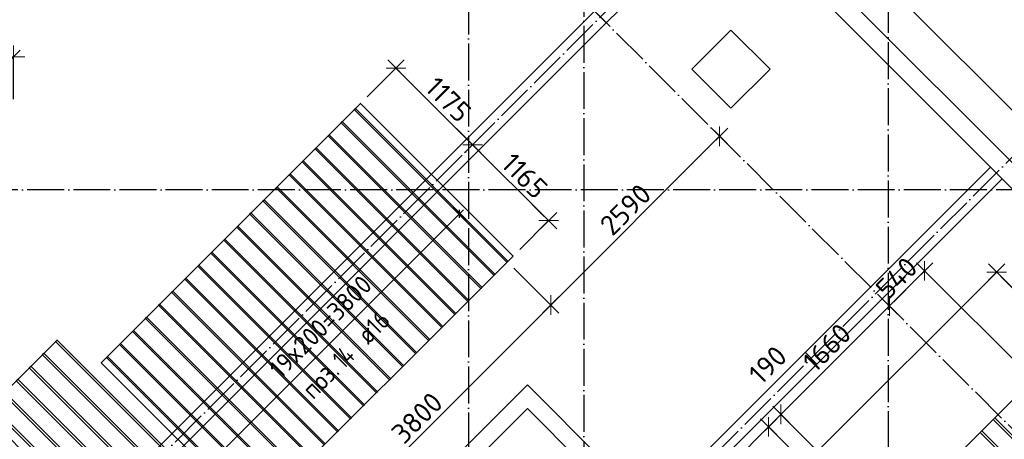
# Model space of a CAD drawing. Header units: millimetres. Extents: x -3483 to 105345, y -283423 to 72284.
# Tile 29 of 155: x 49036 to 59709, y -124205 to -119656. Entities that reach past the tile are written whole.
import ezdxf

# ---------------------------------------------------------------- set-up
doc = ezdxf.new("R2010")
doc.units = ezdxf.units.MM
doc.header["$PDMODE"] = 65
for name, pattern in [('______11', [500, 400, -50, 0, -50]), ('______2', [270, 200, -70]), ('______5', [1100, 800, -100, 100, -100])]:
    doc.linetypes.add(name, pattern=pattern)
doc.layers.add('Арм.стержн.Доп. Арм ниж.зоны У', color=7, linetype='Continuous', lineweight=35, true_color=0x1cff1c)
doc.layers.add('Осевая линия_ общее', color=7, linetype='______5', lineweight=13, true_color=0xa0a0a0)
for name, color, linetype, lineweight in [('Размерная линия_ общее', 7, 'Continuous', 13), ('Стена_ общее', 7, 'Continuous', 35), ('Фундамент_ общее', 7, 'Continuous', 35)]:
    doc.layers.add(name, color=color, linetype=linetype, lineweight=lineweight)
doc.styles.add('ISOCPEUR', font='ISOCPEUR')
doc.dimstyles.new('DIMSTYLE_4', dxfattribs={"dimtxt": 220, "dimasz": 250, "dimexe": 0, "dimexo": 0, "dimgap": 110, "dimtad": 2, "dimdec": 0, "dimrnd": 5, "dimzin": 12, "dimdsep": 46, "dimtxsty": 'ISOCPEUR', "dimblk1": 'ALL_ML_STRICH', "dimblk2": 'ALL_ML_STRICH', "dimsah": 1, "dimcen": 0, "dimclrd": 7, "dimclre": 256, "dimclrt": 7, "dimadec": 0, "dimazin": 0, "dimtfac": 1, "dimtdec": 0, "dimtix": 1, "dimtmove": 2, "dimatfit": 3, "dimfxl": 0, "dimtzin": 0, "dimlwd": 0, "dimlwe": -3, "dimarcsym": 0})
doc.dimstyles.new('DIMSTYLE_5', dxfattribs={"dimtxt": 220, "dimasz": 250, "dimexe": 0, "dimexo": 0, "dimgap": 110, "dimtad": 2, "dimdec": 0, "dimrnd": 5, "dimzin": 12, "dimdsep": 46, "dimtxsty": 'ISOCPEUR', "dimblk1": 'ALL_ML_STRICH', "dimblk2": 'ALL_ML_STRICH', "dimsah": 1, "dimcen": 0, "dimclrd": 7, "dimclre": 256, "dimclrt": 7, "dimadec": 0, "dimazin": 0, "dimtfac": 1, "dimtdec": 0, "dimtix": 1, "dimtmove": 2, "dimatfit": 3, "dimfxl": 0, "dimtvp": 1.2, "dimtzin": 0, "dimlwd": 0, "dimlwe": -3, "dimarcsym": 0})

# ---------------------------------------------------------------- blocks, each defined once
blk = doc.blocks.new('СЛОЖНЫЙ_ОБЪЕКТ_4')
at = {"layer": 'Стена_ общее', "color": 9, "linetype": 'Continuous', "lineweight": -3, "true_color": 0xc7c7c7, "transparency": 33554687}
for p, q in [((61751, -123163), (56837, -118248)), ((56695, -118390), (59559, -121254)), ((55267, -119564), (49511, -125319)), ((55394, -119691), (55267, -119564)), ((55394, -119691), (55536, -119549)), ((49639, -125447), (55394, -119691)), ((55868, -124945), (59559, -121254)), ((59559, -121254), (59686, -121381)), ((59686, -121381), (55995, -125072)), ((59686, -121381), (61468, -123163)), ((54539, -123615), (54411, -123743)), ((55868, -124945), (54539, -123615)), ((54411, -123743), (53308, -124846)), ((53436, -124973), (54539, -123870)), ((54539, -123870), (55741, -125072))]:
    blk.add_line(p, q, dxfattribs=at)
at = {"layer": 'Стена_ общее', "color": 9, "linetype": '______2', "lineweight": -3, "true_color": 0xc7c7c7, "transparency": 33554687}
blk.add_line((57678, -123389), (57551, -123262), dxfattribs=at)
blk = doc.blocks.new('ALL_ML_STRICH')
at = {"color": 0, "linetype": 'ByBlock', "lineweight": -2}
for p, q in [((0, -0.5), (0, 0.5)), ((-1, 0), (0.5, 0)), ((-0.3, -0.3), (0.3, 0.3))]:
    blk.add_line(p, q, dxfattribs=at)
blk = doc.blocks.new('*D409')
at = {"layer": 'DEFPOINTS', "color": 7, "linetype": 'Continuous', "lineweight": 13, "transparency": 33554687}
for p in [(48400, -120060), (48400, -120060), (48968, -120619)]:
    blk.add_point(p, dxfattribs=at)
at = {"layer": 'Размерная линия_ общее', "color": 253, "linetype": 'Continuous', "lineweight": -2, "true_color": 0xa0a0a0, "transparency": 33554687}
for p, q in [((48400, -120060), (48400, -120060)), ((48968, -120519), (48968, -120060))]:
    blk.add_line(p, q, dxfattribs=at)
at = {"layer": 'Размерная линия_ общее', "color": 7, "linetype": 'Continuous', "lineweight": -2, "transparency": 33554687}
blk.add_line((48400, -120060), (48968, -120060), dxfattribs=at)
at = {"layer": 'Размерная линия_ общее', "color": 7, "linetype": 'Continuous', "lineweight": 13, "transparency": 33554687, "xscale": 250, "yscale": 250, "zscale": 250, "rotation": 180}
blk.add_blockref('ALL_ML_STRICH', (48400, -120060), dxfattribs=at)
at = {"layer": 'Размерная линия_ общее', "color": 7, "linetype": 'Continuous', "lineweight": 13, "transparency": 33554687, "xscale": 250, "yscale": 250, "zscale": 250}
blk.add_blockref('ALL_ML_STRICH', (48968, -120060), dxfattribs=at)
at = {"layer": 'Размерная линия_ общее', "color": 7, "linetype": 'Continuous', "lineweight": 13, "transparency": 33554687, "insert": (48695, -119900), "char_height": 220, "width": 660, "attachment_point": 5, "style": 'ISOCPEUR'}
blk.add_mtext('\\A1;{570}', dxfattribs=at)
blk = doc.blocks.new('*D449')
at = {"layer": 'DEFPOINTS', "color": 7, "linetype": 'Continuous', "lineweight": 13, "transparency": 33554687}
for p in [(54323, -122280), (51636, -124967), (52106, -125437)]:
    blk.add_point(p, dxfattribs=at)
at = {"layer": 'Размерная линия_ общее', "color": 253, "linetype": 'Continuous', "lineweight": -2, "true_color": 0xa0a0a0, "transparency": 33554687}
for p, q in [((54394, -122351), (54793, -122750)), ((51707, -125038), (52106, -125437))]:
    blk.add_line(p, q, dxfattribs=at)
at = {"layer": 'Размерная линия_ общее', "color": 7, "linetype": 'Continuous', "lineweight": -2, "transparency": 33554687}
blk.add_line((52106, -125437), (54793, -122750), dxfattribs=at)
at = {"layer": 'Размерная линия_ общее', "color": 7, "linetype": 'Continuous', "lineweight": 13, "transparency": 33554687, "xscale": 250, "yscale": 250, "zscale": 250}
for p, rotation in [((54793, -122750), 45.00000000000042), ((52106, -125437), 225.0000000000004)]:
    blk.add_blockref('ALL_ML_STRICH', p, dxfattribs=dict(at, rotation=rotation))
at = {"layer": 'Размерная линия_ общее', "color": 7, "linetype": 'Continuous', "lineweight": 13, "transparency": 33554687, "insert": (53344, -123973), "char_height": 220, "width": 880, "attachment_point": 5, "rotation": 45, "style": 'ISOCPEUR'}
blk.add_mtext('\\A1;{3800}', dxfattribs=at)
blk = doc.blocks.new('*D450')
at = {"layer": 'DEFPOINTS', "color": 7, "linetype": 'Continuous', "lineweight": 13, "transparency": 33554687}
for p in [(56522, -120818), (54323, -122280), (54793, -122750)]:
    blk.add_point(p, dxfattribs=at)
at = {"layer": 'Размерная линия_ общее', "color": 7, "linetype": 'Continuous', "lineweight": -2, "transparency": 33554687}
blk.add_line((54793, -122750), (56623, -120920), dxfattribs=at)
at = {"layer": 'Размерная линия_ общее', "color": 253, "linetype": 'Continuous', "lineweight": -2, "true_color": 0xa0a0a0, "transparency": 33554687}
for p, q in [((56623, -120920), (56623, -120920)), ((54394, -122351), (54793, -122750))]:
    blk.add_line(p, q, dxfattribs=at)
at = {"layer": 'Размерная линия_ общее', "color": 7, "linetype": 'Continuous', "lineweight": 13, "transparency": 33554687, "xscale": 250, "yscale": 250, "zscale": 250}
for p, rotation in [((56623, -120920), 45.00000000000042), ((54793, -122750), 225.0000000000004)]:
    blk.add_blockref('ALL_ML_STRICH', p, dxfattribs=dict(at, rotation=rotation))
at = {"layer": 'Размерная линия_ общее', "color": 7, "linetype": 'Continuous', "lineweight": 13, "transparency": 33554687, "insert": (55603, -121714), "char_height": 220, "width": 880, "attachment_point": 5, "rotation": 45, "style": 'ISOCPEUR'}
blk.add_mtext('\\A1;{2590}', dxfattribs=at)
blk = doc.blocks.new('*D451')
at = {"layer": 'DEFPOINTS', "color": 7, "linetype": 'Continuous', "lineweight": 13, "transparency": 33554687}
for p in [(57550, -124467), (53900, -127323), (54297, -127720)]:
    blk.add_point(p, dxfattribs=at)
at = {"layer": 'Размерная линия_ общее', "color": 7, "linetype": 'Continuous', "lineweight": -2, "transparency": 33554687}
blk.add_line((53900, -127323), (57153, -124070), dxfattribs=at)
at = {"layer": 'Размерная линия_ общее', "color": 253, "linetype": 'Continuous', "lineweight": -2, "true_color": 0xa0a0a0, "transparency": 33554687}
for p, q in [((57479, -124397), (57153, -124070)), ((54227, -127649), (53900, -127323))]:
    blk.add_line(p, q, dxfattribs=at)
at = {"layer": 'Размерная линия_ общее', "color": 7, "linetype": 'Continuous', "lineweight": 13, "transparency": 33554687, "xscale": 250, "yscale": 250, "zscale": 250}
for p, rotation in [((57153, -124070), 45), ((53900, -127323), 225)]:
    blk.add_blockref('ALL_ML_STRICH', p, dxfattribs=dict(at, rotation=rotation))
at = {"layer": 'Размерная линия_ общее', "color": 7, "linetype": 'Continuous', "lineweight": 13, "transparency": 33554687, "insert": (55414, -125583), "char_height": 220, "width": 880, "attachment_point": 5, "rotation": 45, "style": 'ISOCPEUR'}
blk.add_mtext('\\A1;{4600}', dxfattribs=at)
blk = doc.blocks.new('*D452')
at = {"layer": 'DEFPOINTS', "color": 7, "linetype": 'Continuous', "lineweight": 13, "transparency": 33554687}
for p in [(57153, -124070), (57550, -124467), (58467, -125113)]:
    blk.add_point(p, dxfattribs=at)
at = {"layer": 'Размерная линия_ общее', "color": 7, "linetype": 'Continuous', "lineweight": -2, "transparency": 33554687}
blk.add_line((57153, -124070), (57288, -123935), dxfattribs=at)
at = {"layer": 'Размерная линия_ общее', "color": 253, "linetype": 'Continuous', "lineweight": -2, "true_color": 0xa0a0a0, "transparency": 33554687}
for p, q in [((58396, -125043), (57288, -123935)), ((57479, -124397), (57153, -124070))]:
    blk.add_line(p, q, dxfattribs=at)
at = {"layer": 'Размерная линия_ общее', "color": 7, "linetype": 'Continuous', "lineweight": 13, "transparency": 33554687, "xscale": 250, "yscale": 250, "zscale": 250}
for p, rotation in [((57288, -123935), 45), ((57153, -124070), 225)]:
    blk.add_blockref('ALL_ML_STRICH', p, dxfattribs=dict(at, rotation=rotation))
at = {"layer": 'Размерная линия_ общее', "color": 7, "linetype": 'Continuous', "lineweight": 13, "transparency": 33554687, "insert": (57145, -123399), "char_height": 220, "width": 660, "attachment_point": 5, "rotation": 45, "style": 'ISOCPEUR'}
blk.add_mtext('\\A1;{190}', dxfattribs=at)
blk = doc.blocks.new('*D453')
at = {"layer": 'DEFPOINTS', "color": 7, "linetype": 'Continuous', "lineweight": 13, "transparency": 33554687}
for p in [(58549, -122846), (57288, -123935), (58467, -125113)]:
    blk.add_point(p, dxfattribs=at)
at = {"layer": 'Размерная линия_ общее', "color": 7, "linetype": 'Continuous', "lineweight": -2, "transparency": 33554687}
blk.add_line((57288, -123935), (58463, -122760), dxfattribs=at)
at = {"layer": 'Размерная линия_ общее', "color": 253, "linetype": 'Continuous', "lineweight": -2, "true_color": 0xa0a0a0, "transparency": 33554687}
for p, q in [((58479, -122775), (58463, -122760)), ((58396, -125043), (57288, -123935))]:
    blk.add_line(p, q, dxfattribs=at)
at = {"layer": 'Размерная линия_ общее', "color": 7, "linetype": 'Continuous', "lineweight": 13, "transparency": 33554687, "xscale": 250, "yscale": 250, "zscale": 250}
for p, rotation in [((58463, -122760), 45), ((57288, -123935), 225)]:
    blk.add_blockref('ALL_ML_STRICH', p, dxfattribs=dict(at, rotation=rotation))
at = {"layer": 'Размерная линия_ общее', "color": 7, "linetype": 'Continuous', "lineweight": 13, "transparency": 33554687, "insert": (57786, -123211), "char_height": 220, "width": 880, "attachment_point": 5, "rotation": 45, "style": 'ISOCPEUR'}
blk.add_mtext('\\A1;{1660}', dxfattribs=at)
blk = doc.blocks.new('*D454')
at = {"layer": 'DEFPOINTS', "color": 7, "linetype": 'Continuous', "lineweight": 13, "transparency": 33554687}
for p in [(58463, -122760), (58549, -122846), (60023, -123558)]:
    blk.add_point(p, dxfattribs=at)
at = {"layer": 'Размерная линия_ общее', "color": 7, "linetype": 'Continuous', "lineweight": -2, "transparency": 33554687}
blk.add_line((58463, -122760), (58844, -122379), dxfattribs=at)
at = {"layer": 'Размерная линия_ общее', "color": 253, "linetype": 'Continuous', "lineweight": -2, "true_color": 0xa0a0a0, "transparency": 33554687}
for p, q in [((59952, -123487), (58844, -122379)), ((58479, -122775), (58463, -122760))]:
    blk.add_line(p, q, dxfattribs=at)
at = {"layer": 'Размерная линия_ общее', "color": 7, "linetype": 'Continuous', "lineweight": 13, "transparency": 33554687, "xscale": 250, "yscale": 250, "zscale": 250}
for p, rotation in [((58844, -122379), 45), ((58463, -122760), 225)]:
    blk.add_blockref('ALL_ML_STRICH', p, dxfattribs=dict(at, rotation=rotation))
at = {"layer": 'Размерная линия_ общее', "color": 7, "linetype": 'Continuous', "lineweight": 13, "transparency": 33554687, "insert": (58541, -122456), "char_height": 220, "width": 660, "attachment_point": 5, "rotation": 45, "style": 'ISOCPEUR'}
blk.add_mtext('\\A1;{540}', dxfattribs=at)
blk = doc.blocks.new('*D459')
at = {"layer": 'DEFPOINTS', "color": 7, "linetype": 'Continuous', "lineweight": 13, "transparency": 33554687}
for p in [(59626, -122392), (60081, -123499), (57623, -124395)]:
    blk.add_point(p, dxfattribs=at)
at = {"layer": 'Размерная линия_ общее', "color": 253, "linetype": 'Continuous', "lineweight": -2, "true_color": 0xa0a0a0, "transparency": 33554687}
for p, q in [((57693, -124324), (59626, -122392)), ((60152, -123429), (60407, -123173))]:
    blk.add_line(p, q, dxfattribs=at)
at = {"layer": 'Размерная линия_ общее', "color": 7, "linetype": 'Continuous', "lineweight": -2, "transparency": 33554687}
blk.add_line((59626, -122392), (60407, -123173), dxfattribs=at)
at = {"layer": 'Размерная линия_ общее', "color": 7, "linetype": 'Continuous', "lineweight": 13, "transparency": 33554687, "xscale": 250, "yscale": 250, "zscale": 250}
for p, rotation in [((59626, -122392), 134.9999999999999), ((60407, -123173), 315)]:
    blk.add_blockref('ALL_ML_STRICH', p, dxfattribs=dict(at, rotation=rotation))
at = {"layer": 'Размерная линия_ общее', "color": 7, "linetype": 'Continuous', "lineweight": 13, "transparency": 33554687, "insert": (60168, -122708), "char_height": 220, "width": 880, "attachment_point": 5, "rotation": 315, "style": 'ISOCPEUR'}
blk.add_mtext('\\A1;{1105}', dxfattribs=at)
blk = doc.blocks.new('*D464')
at = {"layer": 'DEFPOINTS', "color": 7, "linetype": 'Continuous', "lineweight": 13, "transparency": 33554687}
for p in [(47868, -124702), (52835, -128105), (52838, -128102)]:
    blk.add_point(p, dxfattribs=at)
at = {"layer": 'Размерная линия_ общее', "color": 253, "linetype": 'Continuous', "lineweight": -2, "true_color": 0xa0a0a0, "transparency": 33554687}
for p, q in [((47939, -124631), (48653, -123917)), ((52838, -128102), (52838, -128102))]:
    blk.add_line(p, q, dxfattribs=at)
at = {"layer": 'Размерная линия_ общее', "color": 7, "linetype": 'Continuous', "lineweight": -2, "transparency": 33554687}
blk.add_line((52838, -128102), (48653, -123917), dxfattribs=at)
at = {"layer": 'Размерная линия_ общее', "color": 7, "linetype": 'Continuous', "lineweight": 13, "transparency": 33554687, "xscale": 250, "yscale": 250, "zscale": 250}
for p, rotation in [((48653, -123917), 134.9999999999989), ((52838, -128102), 314.9999999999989)]:
    blk.add_blockref('ALL_ML_STRICH', p, dxfattribs=dict(at, rotation=rotation))
at = {"layer": 'Размерная линия_ общее', "color": 7, "linetype": 'Continuous', "lineweight": 13, "transparency": 33554687, "insert": (50591, -125628), "char_height": 220, "width": 880, "attachment_point": 5, "rotation": 315, "style": 'ISOCPEUR'}
blk.add_mtext('\\A1;{5920}', dxfattribs=at)
blk = doc.blocks.new('*D465')
at = {"layer": 'DEFPOINTS', "color": 7, "linetype": 'Continuous', "lineweight": 13, "transparency": 33554687}
for p in [(53114, -120181), (52731, -120564), (53961, -120997)]:
    blk.add_point(p, dxfattribs=at)
at = {"layer": 'Размерная линия_ общее', "color": 253, "linetype": 'Continuous', "lineweight": -2, "true_color": 0xa0a0a0, "transparency": 33554687}
for p, q in [((52801, -120493), (53114, -120181)), ((53946, -121012), (53946, -121012))]:
    blk.add_line(p, q, dxfattribs=at)
at = {"layer": 'Размерная линия_ общее', "color": 7, "linetype": 'Continuous', "lineweight": -2, "transparency": 33554687}
blk.add_line((53114, -120181), (53946, -121012), dxfattribs=at)
at = {"layer": 'Размерная линия_ общее', "color": 7, "linetype": 'Continuous', "lineweight": 13, "transparency": 33554687, "xscale": 250, "yscale": 250, "zscale": 250}
for p, rotation in [((53114, -120181), 134.9999999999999), ((53946, -121012), 315)]:
    blk.add_blockref('ALL_ML_STRICH', p, dxfattribs=dict(at, rotation=rotation))
at = {"layer": 'Размерная линия_ общее', "color": 7, "linetype": 'Continuous', "lineweight": 13, "transparency": 33554687, "insert": (53682, -120522), "char_height": 220, "width": 880, "attachment_point": 5, "rotation": 315, "style": 'ISOCPEUR'}
blk.add_mtext('\\A1;{1175}', dxfattribs=at)
blk = doc.blocks.new('*D466')
at = {"layer": 'DEFPOINTS', "color": 7, "linetype": 'Continuous', "lineweight": 13, "transparency": 33554687}
for p in [(53946, -121012), (53961, -120997), (54385, -122219)]:
    blk.add_point(p, dxfattribs=at)
at = {"layer": 'Размерная линия_ общее', "color": 253, "linetype": 'Continuous', "lineweight": -2, "true_color": 0xa0a0a0, "transparency": 33554687}
for p, q in [((53946, -121012), (53946, -121012)), ((54456, -122148), (54769, -121835))]:
    blk.add_line(p, q, dxfattribs=at)
at = {"layer": 'Размерная линия_ общее', "color": 7, "linetype": 'Continuous', "lineweight": -2, "transparency": 33554687}
blk.add_line((53946, -121012), (54769, -121835), dxfattribs=at)
at = {"layer": 'Размерная линия_ общее', "color": 7, "linetype": 'Continuous', "lineweight": 13, "transparency": 33554687, "xscale": 250, "yscale": 250, "zscale": 250}
for p, rotation in [((53946, -121012), 134.9999999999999), ((54769, -121835), 315)]:
    blk.add_blockref('ALL_ML_STRICH', p, dxfattribs=dict(at, rotation=rotation))
at = {"layer": 'Размерная линия_ общее', "color": 7, "linetype": 'Continuous', "lineweight": 13, "transparency": 33554687, "insert": (54509, -121349), "char_height": 220, "width": 880, "attachment_point": 5, "rotation": 315, "style": 'ISOCPEUR'}
blk.add_mtext('\\A1;{1165}', dxfattribs=at)
blk = doc.blocks.new('СЛОЖНЫЙ_ОБЪЕКТ_8')
at = {"layer": 'Осевая линия_ общее', "color": 253, "linetype": '______11', "lineweight": -3, "true_color": 0xa0a0a0, "transparency": 33554687}
for p, q in [((41882, -133076), (57989, -116968)), ((63215, -127511), (54624, -118920)), ((46287, -134653), (60981, -119960))]:
    blk.add_line(p, q, dxfattribs=at)

msp = doc.modelspace()

# ---------------------------------------------------------------- linework, layer by layer
at = {"layer": 'Арм.стержн.Доп. Арм ниж.зоны У', "color": 7, "linetype": 'Continuous', "lineweight": 13, "transparency": 33554687}
for p, q in [((51116.9, -124447.9), (53803.9, -121760.9)), ((53803.9, -121760.9), (53846.3, -121718.5))]:
    msp.add_line(p, q, dxfattribs=at)
at = {"layer": 'Арм.стержн.Доп. Арм ниж.зоны У', "color": 253, "linetype": 'Continuous', "lineweight": -3, "true_color": 0xa0a0a0, "transparency": 33554687}
for q in [(53733.1, -121690.2), (53874.6, -121831.6)]:
    msp.add_line((53803.9, -121760.9), q, dxfattribs=at)
at = {"layer": 'Арм.стержн.Доп. Арм ниж.зоны У', "color": 7, "linetype": 'Continuous', "lineweight": 25, "transparency": 33554687}
msp.add_line((53803.9, -121803.4), (53803.9, -121718.5), dxfattribs=at)
at = {"layer": 'Арм.стержн.Доп. Арм ниж.зоны У', "color": 52, "linetype": 'Continuous', "lineweight": 35, "transparency": 33554687}
for points in [[(54385.3, -122218.6), (52730.6, -120564), (49919.9, -123374.7), (51574.5, -125029.4), (54385.3, -122218.6)], [(57714.3, -131401.9), (49441.1, -123128.8), (47867.8, -124702.1), (56140.9, -132975.2), (57714.3, -131401.9)], [(63390.1, -126808.6), (60080.9, -123499.3), (58408.6, -125171.6), (61717.8, -128480.9), (63390.1, -126808.6)]]:
    msp.add_lwpolyline(points, dxfattribs=at)
at = {"layer": 'Арм.стержн.Доп. Арм ниж.зоны У', "color": 41, "linetype": 'Continuous', "lineweight": 25, "transparency": 33554687}
for points in [[(52674.4, -120620.2), (54329.1, -122274.8), (54317.7, -122286.1), (52663.1, -120631.5), (52674.4, -120620.2)], [(52533, -120761.6), (54187.6, -122416.2), (54176.3, -122427.6), (52521.7, -120772.9), (52533, -120761.6)], [(52391.6, -120903), (54046.2, -122557.7), (54034.9, -122569), (52380.3, -120914.3), (52391.6, -120903)], [(52250.2, -121044.5), (53904.8, -122699.1), (53893.5, -122710.4), (52238.8, -121055.8), (52250.2, -121044.5)], [(52108.7, -121185.9), (53763.4, -122840.5), (53752.1, -122851.8), (52097.4, -121197.2), (52108.7, -121185.9)], [(51967.3, -121327.3), (53621.9, -122981.9), (53610.6, -122993.2), (51956, -121338.6), (51967.3, -121327.3)], [(51825.9, -121468.7), (53480.5, -123123.3), (53469.2, -123134.7), (51814.6, -121480), (51825.9, -121468.7)], [(51684.5, -121610.1), (53339.1, -123264.8), (53327.8, -123276.1), (51673.2, -121621.5), (51684.5, -121610.1)], [(51543.1, -121751.6), (53197.7, -123406.2), (53186.4, -123417.5), (51531.7, -121762.9), (51543.1, -121751.6)], [(51401.6, -121893), (53056.3, -123547.6), (53045, -123558.9), (51390.3, -121904.3), (51401.6, -121893)], [(51260.2, -122034.4), (52914.8, -123689), (52903.5, -123700.3), (51248.9, -122045.7), (51260.2, -122034.4)], [(51118.8, -122175.8), (52773.4, -123830.5), (52762.1, -123841.8), (51107.5, -122187.1), (51118.8, -122175.8)], [(50977.4, -122317.2), (52632, -123971.9), (52620.7, -123983.2), (50966.1, -122328.6), (50977.4, -122317.2)], [(50835.9, -122458.7), (52490.6, -124113.3), (52479.3, -124124.6), (50824.6, -122470), (50835.9, -122458.7)], [(50694.5, -122600.1), (52349.2, -124254.7), (52337.8, -124266), (50683.2, -122611.4), (50694.5, -122600.1)], [(50553.1, -122741.5), (52207.7, -124396.1), (52196.4, -124407.5), (50541.8, -122752.8), (50553.1, -122741.5)], [(50411.7, -122882.9), (52066.3, -124537.6), (52055, -124548.9), (50400.4, -122894.2), (50411.7, -122882.9)], [(50270.3, -123024.4), (51924.9, -124679), (51913.6, -124690.3), (50258.9, -123035.7), (50270.3, -123024.4)], [(50128.8, -123165.8), (51783.5, -124820.4), (51772.2, -124831.7), (50117.5, -123177.1), (50128.8, -123165.8)], [(49987.4, -123307.2), (51642.1, -124961.8), (51630.7, -124973.1), (49976.1, -123318.5), (49987.4, -123307.2)]]:
    msp.add_lwpolyline(points, dxfattribs=at)
at = {"layer": 'Арм.стержн.Доп. Арм ниж.зоны У', "color": 40, "linetype": 'Continuous', "lineweight": 25, "transparency": 33554687}
for points in [[(49441.1, -123128.8), (57714.3, -131401.9), (57696.6, -131419.6), (49423.4, -123146.5), (49441.1, -123128.8)], [(49299.7, -123270.2), (57572.8, -131543.4), (57555.2, -131561), (49282, -123287.9), (49299.7, -123270.2)], [(49158.3, -123411.6), (57431.4, -131684.8), (57413.7, -131702.5), (49140.6, -123429.3), (49158.3, -123411.6)], [(49016.8, -123553), (57290, -131826.2), (57272.3, -131843.9), (48999.2, -123570.7), (49016.8, -123553)], [(48875.4, -123694.5), (57148.6, -131967.6), (57130.9, -131985.3), (48857.7, -123712.1), (48875.4, -123694.5)], [(48734, -123835.9), (57007.2, -132109), (56989.5, -132126.7), (48716.3, -123853.6), (48734, -123835.9)], [(59607.1, -123973.1), (62916.4, -127282.3), (62898.7, -127300), (59589.4, -123990.7), (59607.1, -123973.1)], [(59465.7, -124114.5), (62775, -127423.7), (62757.3, -127441.4), (59448, -124132.2), (59465.7, -124114.5)]]:
    msp.add_lwpolyline(points, dxfattribs=at)
at = {"layer": 'Осевая линия_ общее', "color": 253, "linetype": '______11', "lineweight": -3, "true_color": 0xa0a0a0, "transparency": 33554687}
for p, q in [((53900, -93410), (53900, -142827.9)), ((55150, -99220), (55150, -142827.9)), ((58450, -118400), (58450, -142827.9)), ((61020, -121500), (37142.2, -121500))]:
    msp.add_line(p, q, dxfattribs=at)
at = {"layer": 'Фундамент_ общее', "color": 7, "lineweight": 25, "transparency": 33554687}
for p, q in [((56695.4, -117541.2), (62316.9, -123162.7)), ((56744.9, -119768.6), (56320.7, -120192.9)), ((57169.2, -120192.9), (56744.9, -119768.6)), ((56320.7, -120192.9), (56744.9, -120617.2)), ((56744.9, -120617.2), (57169.2, -120192.9))]:
    msp.add_line(p, q, dxfattribs=at)
at = {"layer": 'Фундамент_ общее', "color": 7, "linetype": 'Continuous', "lineweight": 25, "transparency": 33554687}
for p, q in [((56695.4, -117541.2), (62316.9, -123162.7)), ((56744.9, -119768.6), (56320.7, -120192.9)), ((57169.2, -120192.9), (56744.9, -119768.6)), ((56320.7, -120192.9), (56744.9, -120617.2)), ((56744.9, -120617.2), (57169.2, -120192.9))]:
    msp.add_line(p, q, dxfattribs=at)

# ---------------------------------------------------------------- block references
at = {"layer": 'Осевая линия_ общее', "color": 253, "linetype": '______11', "lineweight": -3, "true_color": 0xa0a0a0, "transparency": 33554687}
msp.add_blockref('СЛОЖНЫЙ_ОБЪЕКТ_8', (0, 0), dxfattribs=at)
at = {"layer": 'Стена_ общее', "color": 9, "linetype": 'Continuous', "lineweight": -3, "true_color": 0xc7c7c7, "transparency": 33554687}
msp.add_blockref('СЛОЖНЫЙ_ОБЪЕКТ_4', (0, 0), dxfattribs=at)

# ---------------------------------------------------------------- texts
at = {"layer": 'Арм.стержн.Доп. Арм ниж.зоны У', "color": 7, "linetype": 'Continuous', "lineweight": 13, "transparency": 33554687, "insert": (51866.4, -123557), "char_height": 200, "width": 1593.753, "attachment_point": 7, "rotation": 45, "style": 'ISOCPEUR'}
msp.add_mtext('\\W0.95;19x200=3800', dxfattribs=at)
at = {"layer": 'Арм.стержн.Доп. Арм ниж.зоны У', "color": 7, "linetype": 'Continuous', "lineweight": 25, "transparency": 33554687, "char_height": 200, "attachment_point": 7, "rotation": 45, "style": 'ISOCPEUR'}
for s, insert, width in [('\\W0.89; ø16 ', (52733.4, -123267.6), 749.105), ('\\W0.76;14', (52549.5, -123451.4), 336.375), ('\\W0.92;поз.', (52217.2, -123783.8), 561.646)]:
    msp.add_mtext(s, dxfattribs=dict(at, insert=insert, width=width))

# ---------------------------------------------------------------- dimensions: what is measured, and where the dimension line sits
at = {"layer": 'Размерная линия_ общее', "color": 7, "linetype": 'Continuous', "lineweight": 13, "transparency": 33554687}
dim = msp.add_linear_dim(base=(48968.1, -120060.3), p1=(48400, -120060.3), p2=(48968.1, -120518.5), dimstyle='DIMSTYLE_5', override={"dimpost": '<>', "dimclrd": 7, "dimclre": 253, "dimclrt": 7, "dimlwd": 0, "dimlwe": 65533}, dxfattribs=at)
dim.commit()
dim.dimension.update_dxf_attribs({"geometry": '*D409', "text_midpoint": (48695, -119900.3), "dimtype": 160})
for base, p1, p2, angle, dimstyle, picture, middle in [((53945.8, -121012.2), (52801.4, -120493.3), (53945.8, -121012.2), 315, 'DIMSTYLE_4', '*D465', (53682, -120522.1)), ((56623.5, -120920), (54394.1, -122351.2), (56623.5, -120920), 45, 'DIMSTYLE_4', '*D450', (55603, -121714.2)), ((54768.7, -121835.1), (53945.8, -121012.2), (54456, -122147.9), 315, 'DIMSTYLE_4', '*D466', (54509.3, -121349.4)), ((58844, -122379.1), (58478.6, -122775.1), (59951.8, -123486.9), 45, 'DIMSTYLE_5', '*D454', (58540.6, -122456.3)), ((54793.2, -122750.3), (51707.1, -125038.2), (54394.1, -122351.2), 45, 'DIMSTYLE_4', '*D449', (53344.3, -123972.9)), ((60407.1, -123173.1), (57693.4, -124324.1), (60151.6, -123428.6), 315, 'DIMSTYLE_4', '*D459', (60168.5, -122708.1)), ((58463.3, -122759.8), (58396.2, -125042.6), (58478.6, -122775.1), 45, 'DIMSTYLE_4', '*D453', (57786.1, -123210.8)), ((57288.4, -123934.8), (57479.5, -124396.6), (58396.2, -125042.6), 45, 'DIMSTYLE_5', '*D452', (57144.6, -123399.3)), ((48653.3, -123916.5), (52838.4, -128101.6), (47938.5, -124631.4), 135, 'DIMSTYLE_4', '*D464', (50591, -125628)), ((57153, -124070.1), (54226.8, -127649.3), (57479.5, -124396.6), 45, 'DIMSTYLE_4', '*D451', (55413.5, -125583.4))]:
    dim = msp.add_linear_dim(base=base, p1=p1, p2=p2, angle=angle, dimstyle=dimstyle, override={"dimpost": '<>', "dimclrd": 7, "dimclre": 253, "dimclrt": 7, "dimlwd": 0, "dimlwe": 65533}, dxfattribs=at)
    dim.commit()
    dim.dimension.update_dxf_attribs({"geometry": picture, "text_midpoint": middle, "dimtype": 160})

doc.saveas('drawing.dxf')
